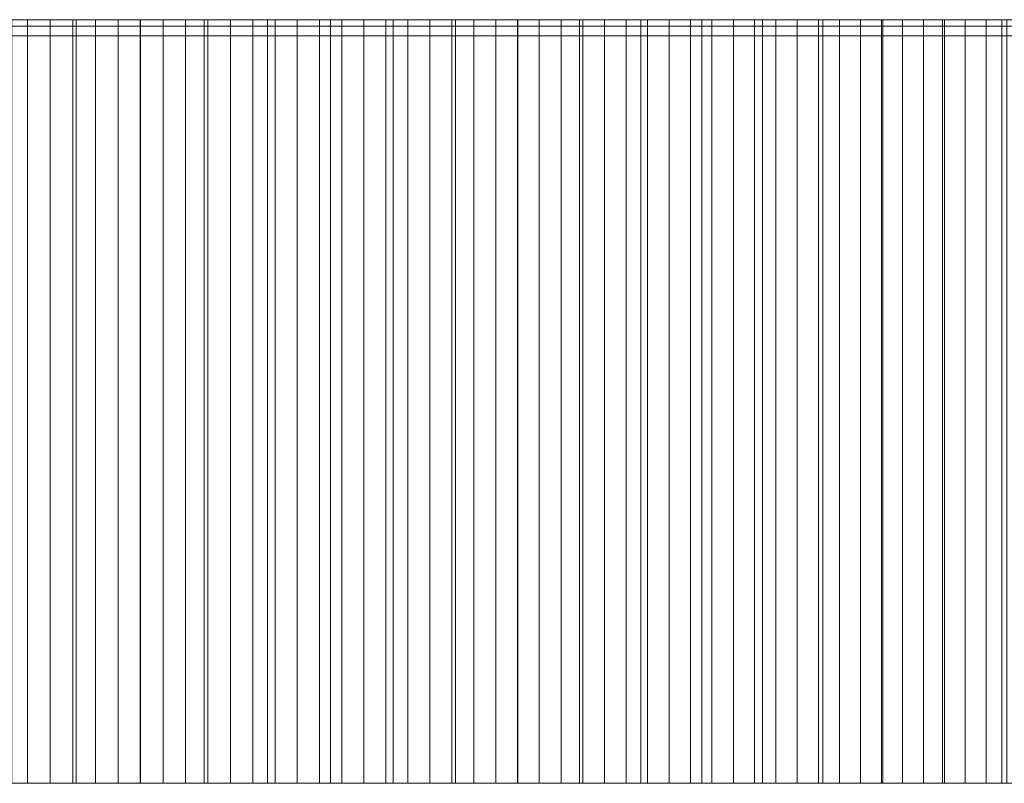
# Model space of a CAD drawing. Header units: centimetres. Extents: x -72 to 74, y -14 to 13.
# Tile 50 of 61: x 51.03 to 56.18, y 9.3 to 13.3. Entities that reach past the tile are written whole.
import ezdxf

# ---------------------------------------------------------------- set-up
doc = ezdxf.new("R2010")
doc.units = ezdxf.units.CM
doc.header["$LTSCALE"] = 2.54
doc.layers.add('Lucido design-1', color=7, linetype='Continuous')

# ---------------------------------------------------------------- blocks, each defined once
blk = doc.blocks.new('Gruppo-2-1')
at = {"color": 230, "linetype": 'Continuous', "lineweight": 9}
for points, invisible_edges in [([(-14.5734, 13.2658, 96.0359), (35.8883, 13.2658, 139.5837), (73.3955, 13.2658, 95.1085), (-14.5734, 13.2658, 96.0359)], 15), ([(-14.5734, 13.2658, -57.895), (-14.5734, 13.2658, 96.0359), (73.3955, 13.2658, 95.1085), (-14.5734, 13.2658, -57.895)], 14), ([(-14.5734, 13.2658, -57.895), (73.3955, 13.2658, 95.1085), (73.3955, 13.2658, -57.895), (-14.5734, 13.2658, -57.895)], 9), ([(29.3447, 13.3, -58.895), (29.3447, 13.3, -57.895), (73.3955, 13.3, -57.895), (29.3447, 13.3, -58.895)], 12), ([(74.3955, 13.3, -58.895), (29.3447, 13.3, -58.895), (73.3955, 13.3, -57.895), (74.3955, 13.3, -58.895)], 14), ([(35.8883, 13.2658, 139.5837), (49.2576, 13.2658, 135.3416), (59.2328, 13.2658, 128.4351), (35.8883, 13.2658, 139.5837)], 15), ([(35.8883, 13.2658, 139.5837), (59.2328, 13.2658, 128.4351), (73.3955, 13.2658, 95.1085), (35.8883, 13.2658, 139.5837)], 15), ([(49.2576, 13.2658, 135.3416), (50.5888, 13.2658, 134.6412), (51.3046, 13.2658, 134.24), (49.2576, 13.2658, 135.3416)], 15), ([(49.2576, 13.2658, 135.3416), (51.3046, 13.2658, 134.24), (54.3154, 13.2658, 132.3502), (49.2576, 13.2658, 135.3416)], 15), ([(49.2576, 13.2658, 135.3416), (54.3154, 13.2658, 132.3502), (59.2328, 13.2658, 128.4351), (49.2576, 13.2658, 135.3416)], 15), ([(50.5888, 13.2658, 134.6412), (50.8282, 13.2658, 134.5089), (51.3046, 13.2658, 134.24), (50.5888, 13.2658, 134.6412)], 15), ([(50.8282, 13.3, 134.5089), (50.9862, 13.3, 135.5632), (51.6583, 13.3, 135.1891), (50.8282, 13.3, 134.5089)], 15), ([(50.9476, 13.3, 134.4422), (50.8282, 13.3, 134.5089), (51.6583, 13.3, 135.1891), (50.9476, 13.3, 134.4422)], 14), ([(50.8282, 13.2658, 134.5089), (50.9476, 13.2658, 134.4422), (51.0668, 13.2658, 134.3752), (50.8282, 13.2658, 134.5089)], 12), ([(50.8282, 13.2658, 134.5089), (51.0668, 13.2658, 134.3752), (51.3046, 13.2658, 134.24), (50.8282, 13.2658, 134.5089)], 15), ([(51.0668, 13.3, 134.3752), (50.9476, 13.3, 134.4422), (51.6583, 13.3, 135.1891), (51.0668, 13.3, 134.3752)], 14), ([(50.9862, 13.3, 135.5632), (51.3231, 13.3, 135.3776), (51.6583, 13.3, 135.1891), (50.9862, 13.3, 135.5632)], 12), ([(51.1858, 13.3, 134.3078), (51.0668, 13.3, 134.3752), (51.6583, 13.3, 135.1891), (51.1858, 13.3, 134.3078)], 14), ([(51.0668, 13.2658, 134.3752), (51.1858, 13.2658, 134.3078), (51.3046, 13.2658, 134.24), (51.0668, 13.2658, 134.3752)], 12), ([(51.3046, 13.3, 134.24), (51.1858, 13.3, 134.3078), (51.6583, 13.3, 135.1891), (51.3046, 13.3, 134.24)], 14), ([(51.3046, 13.3, 134.24), (51.6583, 13.3, 135.1891), (51.992, 13.3, 134.9977), (51.3046, 13.3, 134.24)], 13), ([(51.4232, 13.3, 134.1719), (51.3046, 13.3, 134.24), (51.992, 13.3, 134.9977), (51.4232, 13.3, 134.1719)], 14), ([(51.3046, 13.2658, 134.24), (51.4232, 13.2658, 134.1719), (51.5415, 13.2658, 134.1033), (51.3046, 13.2658, 134.24)], 12), ([(51.3046, 13.2658, 134.24), (51.5415, 13.2658, 134.1033), (51.6597, 13.2658, 134.0344), (51.3046, 13.2658, 134.24)], 13), ([(51.3046, 13.2658, 134.24), (51.6597, 13.2658, 134.0344), (52.1301, 13.2658, 133.7552), (51.3046, 13.2658, 134.24)], 15), ([(51.3046, 13.2658, 134.24), (52.1301, 13.2658, 133.7552), (52.7131, 13.2658, 133.398), (51.3046, 13.2658, 134.24)], 15), ([(51.3046, 13.2658, 134.24), (52.7131, 13.2658, 133.398), (54.3154, 13.2658, 132.3502), (51.3046, 13.2658, 134.24)], 15), ([(51.5415, 13.3, 134.1033), (51.4232, 13.3, 134.1719), (51.992, 13.3, 134.9977), (51.5415, 13.3, 134.1033)], 14), ([(51.6597, 13.3, 134.0344), (51.5415, 13.3, 134.1033), (51.992, 13.3, 134.9977), (51.6597, 13.3, 134.0344)], 14), ([(51.7776, 13.3, 133.9652), (51.6597, 13.3, 134.0344), (51.992, 13.3, 134.9977), (51.7776, 13.3, 133.9652)], 14), ([(51.6597, 13.2658, 134.0344), (51.7776, 13.2658, 133.9652), (51.8953, 13.2658, 133.8956), (51.6597, 13.2658, 134.0344)], 12), ([(51.6597, 13.2658, 134.0344), (51.8953, 13.2658, 133.8956), (52.1301, 13.2658, 133.7552), (51.6597, 13.2658, 134.0344)], 15), ([(51.7776, 13.3, 133.9652), (51.992, 13.3, 134.9977), (52.6543, 13.3, 134.6065), (51.7776, 13.3, 133.9652)], 15), ([(51.8953, 13.3, 133.8956), (51.7776, 13.3, 133.9652), (52.6543, 13.3, 134.6065), (51.8953, 13.3, 133.8956)], 14), ([(52.0128, 13.3, 133.8256), (51.8953, 13.3, 133.8956), (52.6543, 13.3, 134.6065), (52.0128, 13.3, 133.8256)], 14), ([(51.8953, 13.2658, 133.8956), (52.0128, 13.2658, 133.8256), (52.1301, 13.2658, 133.7552), (51.8953, 13.2658, 133.8956)], 12), ([(51.992, 13.3, 134.9977), (52.324, 13.3, 134.8035), (52.6543, 13.3, 134.6065), (51.992, 13.3, 134.9977)], 12), ([(52.1301, 13.3, 133.7552), (52.0128, 13.3, 133.8256), (52.6543, 13.3, 134.6065), (52.1301, 13.3, 133.7552)], 14), ([(52.2471, 13.3, 133.6845), (52.1301, 13.3, 133.7552), (52.6543, 13.3, 134.6065), (52.2471, 13.3, 133.6845)], 14), ([(52.1301, 13.2658, 133.7552), (52.2471, 13.2658, 133.6845), (52.364, 13.2658, 133.6134), (52.1301, 13.2658, 133.7552)], 12), ([(52.1301, 13.2658, 133.7552), (52.364, 13.2658, 133.6134), (52.7131, 13.2658, 133.398), (52.1301, 13.2658, 133.7552)], 15), ([(52.2471, 13.3, 133.6845), (52.6543, 13.3, 134.6065), (52.9829, 13.3, 134.4067), (52.2471, 13.3, 133.6845)], 13), ([(52.364, 13.3, 133.6134), (52.2471, 13.3, 133.6845), (52.9829, 13.3, 134.4067), (52.364, 13.3, 133.6134)], 14), ([(52.4806, 13.3, 133.542), (52.364, 13.3, 133.6134), (52.9829, 13.3, 134.4067), (52.4806, 13.3, 133.542)], 14), ([(52.364, 13.2658, 133.6134), (52.4806, 13.2658, 133.542), (52.597, 13.2658, 133.4702), (52.364, 13.2658, 133.6134)], 12), ([(52.364, 13.2658, 133.6134), (52.597, 13.2658, 133.4702), (52.7131, 13.2658, 133.398), (52.364, 13.2658, 133.6134)], 13), ([(52.597, 13.3, 133.4702), (52.4806, 13.3, 133.542), (52.9829, 13.3, 134.4067), (52.597, 13.3, 133.4702)], 14), ([(52.7131, 13.3, 133.398), (52.597, 13.3, 133.4702), (52.9829, 13.3, 134.4067), (52.7131, 13.3, 133.398)], 14), ([(52.8291, 13.3, 133.3255), (52.7131, 13.3, 133.398), (52.9829, 13.3, 134.4067), (52.8291, 13.3, 133.3255)], 14), ([(52.7131, 13.2658, 133.398), (52.8291, 13.2658, 133.3255), (52.9448, 13.2658, 133.2526), (52.7131, 13.2658, 133.398)], 12), ([(52.7131, 13.2658, 133.398), (52.9448, 13.2658, 133.2526), (53.1756, 13.2658, 133.1058), (52.7131, 13.2658, 133.398)], 15), ([(52.7131, 13.2658, 133.398), (53.1756, 13.2658, 133.1058), (53.6343, 13.2658, 132.8078), (52.7131, 13.2658, 133.398)], 15), ([(52.7131, 13.2658, 133.398), (53.6343, 13.2658, 132.8078), (54.3154, 13.2658, 132.3502), (52.7131, 13.2658, 133.398)], 15), ([(52.8291, 13.3, 133.3255), (52.9829, 13.3, 134.4067), (53.635, 13.3, 133.9986), (52.8291, 13.3, 133.3255)], 15), ([(52.9448, 13.3, 133.2526), (52.8291, 13.3, 133.3255), (53.635, 13.3, 133.9986), (52.9448, 13.3, 133.2526)], 14), ([(53.0603, 13.3, 133.1794), (52.9448, 13.3, 133.2526), (53.635, 13.3, 133.9986), (53.0603, 13.3, 133.1794)], 14), ([(52.9448, 13.2658, 133.2526), (53.0603, 13.2658, 133.1794), (53.1756, 13.2658, 133.1058), (52.9448, 13.2658, 133.2526)], 12), ([(52.9829, 13.3, 134.4067), (53.3099, 13.3, 134.204), (53.635, 13.3, 133.9986), (52.9829, 13.3, 134.4067)], 12), ([(53.1756, 13.3, 133.1058), (53.0603, 13.3, 133.1794), (53.635, 13.3, 133.9986), (53.1756, 13.3, 133.1058)], 14), ([(53.2906, 13.3, 133.0318), (53.1756, 13.3, 133.1058), (53.635, 13.3, 133.9986), (53.2906, 13.3, 133.0318)], 14), ([(53.1756, 13.2658, 133.1058), (53.2906, 13.2658, 133.0318), (53.4054, 13.2658, 132.9575), (53.1756, 13.2658, 133.1058)], 12), ([(53.1756, 13.2658, 133.1058), (53.4054, 13.2658, 132.9575), (53.6343, 13.2658, 132.8078), (53.1756, 13.2658, 133.1058)], 15), ([(53.4054, 13.3, 132.9575), (53.2906, 13.3, 133.0318), (53.635, 13.3, 133.9986), (53.4054, 13.3, 132.9575)], 14), ([(53.4054, 13.3, 132.9575), (53.635, 13.3, 133.9986), (54.28, 13.3, 133.5794), (53.4054, 13.3, 132.9575)], 15), ([(53.52, 13.3, 132.8828), (53.4054, 13.3, 132.9575), (54.28, 13.3, 133.5794), (53.52, 13.3, 132.8828)], 14), ([(53.4054, 13.2658, 132.9575), (53.52, 13.2658, 132.8828), (53.6343, 13.2658, 132.8078), (53.4054, 13.2658, 132.9575)], 12), ([(53.6343, 13.3, 132.8078), (53.52, 13.3, 132.8828), (54.28, 13.3, 133.5794), (53.6343, 13.3, 132.8078)], 14), ([(53.7484, 13.3, 132.7324), (53.6343, 13.3, 132.8078), (54.28, 13.3, 133.5794), (53.7484, 13.3, 132.7324)], 14), ([(53.6343, 13.2658, 132.8078), (53.7484, 13.2658, 132.7324), (53.9759, 13.2658, 132.5806), (53.6343, 13.2658, 132.8078)], 14), ([(53.6343, 13.2658, 132.8078), (53.9759, 13.2658, 132.5806), (54.3154, 13.2658, 132.3502), (53.6343, 13.2658, 132.8078)], 15), ([(53.635, 13.3, 133.9986), (53.9584, 13.3, 133.7904), (54.28, 13.3, 133.5794), (53.635, 13.3, 133.9986)], 12), ([(53.8623, 13.3, 132.6567), (53.7484, 13.3, 132.7324), (54.28, 13.3, 133.5794), (53.8623, 13.3, 132.6567)], 14), ([(53.7484, 13.2658, 132.7324), (53.8623, 13.2658, 132.6567), (53.9759, 13.2658, 132.5806), (53.7484, 13.2658, 132.7324)], 12), ([(53.9759, 13.3, 132.5806), (53.8623, 13.3, 132.6567), (54.28, 13.3, 133.5794), (53.9759, 13.3, 132.5806)], 14), ([(54.0893, 13.3, 132.5041), (53.9759, 13.3, 132.5806), (54.28, 13.3, 133.5794), (54.0893, 13.3, 132.5041)], 14), ([(53.9759, 13.2658, 132.5806), (54.0893, 13.2658, 132.5041), (54.3154, 13.2658, 132.3502), (53.9759, 13.2658, 132.5806)], 14), ([(54.0893, 13.3, 132.5041), (54.28, 13.3, 133.5794), (54.9178, 13.3, 133.1493), (54.0893, 13.3, 132.5041)], 15), ([(54.2025, 13.3, 132.4273), (54.0893, 13.3, 132.5041), (54.9178, 13.3, 133.1493), (54.2025, 13.3, 132.4273)], 14), ([(54.0893, 13.2658, 132.5041), (54.2025, 13.2658, 132.4273), (54.3154, 13.2658, 132.3502), (54.0893, 13.2658, 132.5041)], 12), ([(54.3154, 13.3, 132.3502), (54.2025, 13.3, 132.4273), (54.9178, 13.3, 133.1493), (54.3154, 13.3, 132.3502)], 14), ([(54.28, 13.3, 133.5794), (54.5998, 13.3, 133.3657), (54.9178, 13.3, 133.1493), (54.28, 13.3, 133.5794)], 12), ([(54.4281, 13.3, 132.2727), (54.3154, 13.3, 132.3502), (54.9178, 13.3, 133.1493), (54.4281, 13.3, 132.2727)], 14), ([(54.3154, 13.2658, 132.3502), (54.4281, 13.2658, 132.2727), (54.6527, 13.2658, 132.1166), (54.3154, 13.2658, 132.3502)], 14), ([(54.3154, 13.2658, 132.3502), (54.6527, 13.2658, 132.1166), (55.099, 13.2658, 131.8004), (54.3154, 13.2658, 132.3502)], 15), ([(54.3154, 13.2658, 132.3502), (55.099, 13.2658, 131.8004), (55.5414, 13.2658, 131.4786), (54.3154, 13.2658, 132.3502)], 15), ([(54.3154, 13.2658, 132.3502), (55.5414, 13.2658, 131.4786), (56.414, 13.2658, 130.8186), (54.3154, 13.2658, 132.3502)], 15), ([(54.3154, 13.2658, 132.3502), (56.414, 13.2658, 130.8186), (59.2328, 13.2658, 128.4351), (54.3154, 13.2658, 132.3502)], 15), ([(54.5405, 13.3, 132.1948), (54.4281, 13.3, 132.2727), (54.9178, 13.3, 133.1493), (54.5405, 13.3, 132.1948)], 14), ([(54.4281, 13.2658, 132.2727), (54.5405, 13.2658, 132.1948), (54.6527, 13.2658, 132.1166), (54.4281, 13.2658, 132.2727)], 12), ([(54.6527, 13.3, 132.1166), (54.5405, 13.3, 132.1948), (54.9178, 13.3, 133.1493), (54.6527, 13.3, 132.1166)], 14), ([(54.6527, 13.3, 132.1166), (54.9178, 13.3, 133.1493), (55.5481, 13.3, 132.7083), (54.6527, 13.3, 132.1166)], 15), ([(54.7647, 13.3, 132.0381), (54.6527, 13.3, 132.1166), (55.5481, 13.3, 132.7083), (54.7647, 13.3, 132.0381)], 14), ([(54.6527, 13.2658, 132.1166), (54.7647, 13.2658, 132.0381), (54.8764, 13.2658, 131.9592), (54.6527, 13.2658, 132.1166)], 12), ([(54.6527, 13.2658, 132.1166), (54.8764, 13.2658, 131.9592), (55.099, 13.2658, 131.8004), (54.6527, 13.2658, 132.1166)], 15), ([(54.8764, 13.3, 131.9592), (54.7647, 13.3, 132.0381), (55.5481, 13.3, 132.7083), (54.8764, 13.3, 131.9592)], 14), ([(54.9878, 13.3, 131.88), (54.8764, 13.3, 131.9592), (55.5481, 13.3, 132.7083), (54.9878, 13.3, 131.88)], 14), ([(54.8764, 13.2658, 131.9592), (54.9878, 13.2658, 131.88), (55.099, 13.2658, 131.8004), (54.8764, 13.2658, 131.9592)], 12), ([(54.9178, 13.3, 133.1493), (55.2339, 13.3, 132.9301), (55.5481, 13.3, 132.7083), (54.9178, 13.3, 133.1493)], 12), ([(55.099, 13.3, 131.8004), (54.9878, 13.3, 131.88), (55.5481, 13.3, 132.7083), (55.099, 13.3, 131.8004)], 14), ([(55.21, 13.3, 131.7204), (55.099, 13.3, 131.8004), (55.5481, 13.3, 132.7083), (55.21, 13.3, 131.7204)], 14), ([(55.099, 13.2658, 131.8004), (55.21, 13.2658, 131.7204), (55.3207, 13.2658, 131.6402), (55.099, 13.2658, 131.8004)], 12), ([(55.099, 13.2658, 131.8004), (55.3207, 13.2658, 131.6402), (55.5414, 13.2658, 131.4786), (55.099, 13.2658, 131.8004)], 15), ([(55.3207, 13.3, 131.6402), (55.21, 13.3, 131.7204), (55.5481, 13.3, 132.7083), (55.3207, 13.3, 131.6402)], 14), ([(55.3207, 13.3, 131.6402), (55.5481, 13.3, 132.7083), (56.1708, 13.3, 132.2566), (55.3207, 13.3, 131.6402)], 15), ([(55.4312, 13.3, 131.5595), (55.3207, 13.3, 131.6402), (56.1708, 13.3, 132.2566), (55.4312, 13.3, 131.5595)], 14), ([(55.3207, 13.2658, 131.6402), (55.4312, 13.2658, 131.5595), (55.5414, 13.2658, 131.4786), (55.3207, 13.2658, 131.6402)], 12), ([(55.5414, 13.3, 131.4786), (55.4312, 13.3, 131.5595), (56.1708, 13.3, 132.2566), (55.5414, 13.3, 131.4786)], 14), ([(55.6514, 13.3, 131.3973), (55.5414, 13.3, 131.4786), (56.1708, 13.3, 132.2566), (55.6514, 13.3, 131.3973)], 14), ([(55.5414, 13.2658, 131.4786), (55.6514, 13.2658, 131.3973), (55.8706, 13.2658, 131.2336), (55.5414, 13.2658, 131.4786)], 14), ([(55.5414, 13.2658, 131.4786), (55.8706, 13.2658, 131.2336), (56.0887, 13.2658, 131.0687), (55.5414, 13.2658, 131.4786)], 15), ([(55.5414, 13.2658, 131.4786), (56.0887, 13.2658, 131.0687), (56.414, 13.2658, 130.8186), (55.5414, 13.2658, 131.4786)], 15), ([(55.5481, 13.3, 132.7083), (55.8604, 13.3, 132.4838), (56.1708, 13.3, 132.2566), (55.5481, 13.3, 132.7083)], 12), ([(55.7611, 13.3, 131.3156), (55.6514, 13.3, 131.3973), (56.1708, 13.3, 132.2566), (55.7611, 13.3, 131.3156)], 14), ([(55.6514, 13.2658, 131.3973), (55.7611, 13.2658, 131.3156), (55.8706, 13.2658, 131.2336), (55.6514, 13.2658, 131.3973)], 12), ([(55.8706, 13.3, 131.2336), (55.7611, 13.3, 131.3156), (56.1708, 13.3, 132.2566), (55.8706, 13.3, 131.2336)], 14), ([(55.8706, 13.3, 131.2336), (56.1708, 13.3, 132.2566), (56.7856, 13.3, 131.7943), (55.8706, 13.3, 131.2336)], 15), ([(55.9798, 13.3, 131.1513), (55.8706, 13.3, 131.2336), (56.7856, 13.3, 131.7943), (55.9798, 13.3, 131.1513)], 14), ([(55.8706, 13.2658, 131.2336), (55.9798, 13.2658, 131.1513), (56.0887, 13.2658, 131.0687), (55.8706, 13.2658, 131.2336)], 12), ([(56.0887, 13.3, 131.0687), (55.9798, 13.3, 131.1513), (56.7856, 13.3, 131.7943), (56.0887, 13.3, 131.0687)], 14), ([(56.1974, 13.3, 130.9856), (56.0887, 13.3, 131.0687), (56.7856, 13.3, 131.7943), (56.1974, 13.3, 130.9856)], 14), ([(56.0887, 13.2658, 131.0687), (56.1974, 13.2658, 130.9856), (56.414, 13.2658, 130.8186), (56.0887, 13.2658, 131.0687)], 14), ([(56.1708, 13.3, 132.2566), (56.4792, 13.3, 132.0268), (56.7856, 13.3, 131.7943), (56.1708, 13.3, 132.2566)], 12), ([(-14.5734, 13.2158, 96.0359), (35.8883, 13.2158, 139.5837), (73.3955, 13.2158, 95.1085), (-14.5734, 13.2158, 96.0359)], 15), ([(-14.5734, 13.2158, -57.895), (-14.5734, 13.2158, 96.0359), (73.3955, 13.2158, 95.1085), (-14.5734, 13.2158, -57.895)], 14), ([(-14.5734, 13.2158, -57.895), (73.3955, 13.2158, 95.1085), (73.3955, 13.2158, -57.895), (-14.5734, 13.2158, -57.895)], 9), ([(35.8883, 13.2158, 139.5837), (49.2576, 13.2158, 135.3416), (59.2328, 13.2158, 128.4351), (35.8883, 13.2158, 139.5837)], 15), ([(35.8883, 13.2158, 139.5837), (59.2328, 13.2158, 128.4351), (73.3955, 13.2158, 95.1085), (35.8883, 13.2158, 139.5837)], 15), ([(49.2576, 13.2158, 135.3416), (50.5888, 13.2158, 134.6412), (51.3046, 13.2158, 134.24), (49.2576, 13.2158, 135.3416)], 15), ([(49.2576, 13.2158, 135.3416), (51.3046, 13.2158, 134.24), (54.3154, 13.2158, 132.3502), (49.2576, 13.2158, 135.3416)], 15), ([(49.2576, 13.2158, 135.3416), (54.3154, 13.2158, 132.3502), (59.2328, 13.2158, 128.4351), (49.2576, 13.2158, 135.3416)], 15), ([(50.5888, 13.2158, 134.6412), (50.8282, 13.2158, 134.5089), (51.3046, 13.2158, 134.24), (50.5888, 13.2158, 134.6412)], 15), ([(50.8282, 13.2158, 134.5089), (50.9476, 13.2158, 134.4422), (51.0668, 13.2158, 134.3752), (50.8282, 13.2158, 134.5089)], 12), ([(50.8282, 13.2158, 134.5089), (51.0668, 13.2158, 134.3752), (51.3046, 13.2158, 134.24), (50.8282, 13.2158, 134.5089)], 15), ([(51.0668, 13.2158, 134.3752), (51.1858, 13.2158, 134.3078), (51.3046, 13.2158, 134.24), (51.0668, 13.2158, 134.3752)], 12), ([(51.3046, 13.2158, 134.24), (51.4232, 13.2158, 134.1719), (51.5415, 13.2158, 134.1033), (51.3046, 13.2158, 134.24)], 12), ([(51.3046, 13.2158, 134.24), (51.5415, 13.2158, 134.1033), (51.6597, 13.2158, 134.0344), (51.3046, 13.2158, 134.24)], 13), ([(51.3046, 13.2158, 134.24), (51.6597, 13.2158, 134.0344), (52.1301, 13.2158, 133.7552), (51.3046, 13.2158, 134.24)], 15), ([(51.3046, 13.2158, 134.24), (52.1301, 13.2158, 133.7552), (52.7131, 13.2158, 133.398), (51.3046, 13.2158, 134.24)], 15), ([(51.3046, 13.2158, 134.24), (52.7131, 13.2158, 133.398), (54.3154, 13.2158, 132.3502), (51.3046, 13.2158, 134.24)], 15), ([(51.6597, 13.2158, 134.0344), (51.7776, 13.2158, 133.9652), (51.8953, 13.2158, 133.8956), (51.6597, 13.2158, 134.0344)], 12), ([(51.6597, 13.2158, 134.0344), (51.8953, 13.2158, 133.8956), (52.1301, 13.2158, 133.7552), (51.6597, 13.2158, 134.0344)], 15), ([(51.8953, 13.2158, 133.8956), (52.0128, 13.2158, 133.8256), (52.1301, 13.2158, 133.7552), (51.8953, 13.2158, 133.8956)], 12), ([(52.1301, 13.2158, 133.7552), (52.2471, 13.2158, 133.6845), (52.364, 13.2158, 133.6134), (52.1301, 13.2158, 133.7552)], 12), ([(52.1301, 13.2158, 133.7552), (52.364, 13.2158, 133.6134), (52.7131, 13.2158, 133.398), (52.1301, 13.2158, 133.7552)], 15), ([(52.364, 13.2158, 133.6134), (52.4806, 13.2158, 133.542), (52.597, 13.2158, 133.4702), (52.364, 13.2158, 133.6134)], 12), ([(52.364, 13.2158, 133.6134), (52.597, 13.2158, 133.4702), (52.7131, 13.2158, 133.398), (52.364, 13.2158, 133.6134)], 13), ([(52.7131, 13.2158, 133.398), (52.8291, 13.2158, 133.3255), (52.9448, 13.2158, 133.2526), (52.7131, 13.2158, 133.398)], 12), ([(52.7131, 13.2158, 133.398), (52.9448, 13.2158, 133.2526), (53.1756, 13.2158, 133.1058), (52.7131, 13.2158, 133.398)], 15), ([(52.7131, 13.2158, 133.398), (53.1756, 13.2158, 133.1058), (53.6343, 13.2158, 132.8078), (52.7131, 13.2158, 133.398)], 15), ([(52.7131, 13.2158, 133.398), (53.6343, 13.2158, 132.8078), (54.3154, 13.2158, 132.3502), (52.7131, 13.2158, 133.398)], 15), ([(52.9448, 13.2158, 133.2526), (53.0603, 13.2158, 133.1794), (53.1756, 13.2158, 133.1058), (52.9448, 13.2158, 133.2526)], 12), ([(53.1756, 13.2158, 133.1058), (53.2906, 13.2158, 133.0318), (53.4054, 13.2158, 132.9575), (53.1756, 13.2158, 133.1058)], 12), ([(53.1756, 13.2158, 133.1058), (53.4054, 13.2158, 132.9575), (53.6343, 13.2158, 132.8078), (53.1756, 13.2158, 133.1058)], 15), ([(53.4054, 13.2158, 132.9575), (53.52, 13.2158, 132.8828), (53.6343, 13.2158, 132.8078), (53.4054, 13.2158, 132.9575)], 12), ([(53.6343, 13.2158, 132.8078), (53.7484, 13.2158, 132.7324), (53.9759, 13.2158, 132.5806), (53.6343, 13.2158, 132.8078)], 14), ([(53.6343, 13.2158, 132.8078), (53.9759, 13.2158, 132.5806), (54.3154, 13.2158, 132.3502), (53.6343, 13.2158, 132.8078)], 15), ([(53.7484, 13.2158, 132.7324), (53.8623, 13.2158, 132.6567), (53.9759, 13.2158, 132.5806), (53.7484, 13.2158, 132.7324)], 12), ([(53.9759, 13.2158, 132.5806), (54.0893, 13.2158, 132.5041), (54.3154, 13.2158, 132.3502), (53.9759, 13.2158, 132.5806)], 14), ([(54.0893, 13.2158, 132.5041), (54.2025, 13.2158, 132.4273), (54.3154, 13.2158, 132.3502), (54.0893, 13.2158, 132.5041)], 12), ([(54.3154, 13.2158, 132.3502), (54.4281, 13.2158, 132.2727), (54.6527, 13.2158, 132.1166), (54.3154, 13.2158, 132.3502)], 14), ([(54.3154, 13.2158, 132.3502), (54.6527, 13.2158, 132.1166), (55.099, 13.2158, 131.8004), (54.3154, 13.2158, 132.3502)], 15), ([(54.3154, 13.2158, 132.3502), (55.099, 13.2158, 131.8004), (55.5414, 13.2158, 131.4786), (54.3154, 13.2158, 132.3502)], 15), ([(54.3154, 13.2158, 132.3502), (55.5414, 13.2158, 131.4786), (56.414, 13.2158, 130.8186), (54.3154, 13.2158, 132.3502)], 15), ([(54.3154, 13.2158, 132.3502), (56.414, 13.2158, 130.8186), (59.2328, 13.2158, 128.4351), (54.3154, 13.2158, 132.3502)], 15), ([(54.4281, 13.2158, 132.2727), (54.5405, 13.2158, 132.1948), (54.6527, 13.2158, 132.1166), (54.4281, 13.2158, 132.2727)], 12), ([(54.6527, 13.2158, 132.1166), (54.7647, 13.2158, 132.0381), (54.8764, 13.2158, 131.9592), (54.6527, 13.2158, 132.1166)], 12), ([(54.6527, 13.2158, 132.1166), (54.8764, 13.2158, 131.9592), (55.099, 13.2158, 131.8004), (54.6527, 13.2158, 132.1166)], 15), ([(54.8764, 13.2158, 131.9592), (54.9878, 13.2158, 131.88), (55.099, 13.2158, 131.8004), (54.8764, 13.2158, 131.9592)], 12), ([(55.099, 13.2158, 131.8004), (55.21, 13.2158, 131.7204), (55.3207, 13.2158, 131.6402), (55.099, 13.2158, 131.8004)], 12), ([(55.099, 13.2158, 131.8004), (55.3207, 13.2158, 131.6402), (55.5414, 13.2158, 131.4786), (55.099, 13.2158, 131.8004)], 15), ([(55.3207, 13.2158, 131.6402), (55.4312, 13.2158, 131.5595), (55.5414, 13.2158, 131.4786), (55.3207, 13.2158, 131.6402)], 12), ([(55.5414, 13.2158, 131.4786), (55.6514, 13.2158, 131.3973), (55.8706, 13.2158, 131.2336), (55.5414, 13.2158, 131.4786)], 14), ([(55.5414, 13.2158, 131.4786), (55.8706, 13.2158, 131.2336), (56.0887, 13.2158, 131.0687), (55.5414, 13.2158, 131.4786)], 15), ([(55.5414, 13.2158, 131.4786), (56.0887, 13.2158, 131.0687), (56.414, 13.2158, 130.8186), (55.5414, 13.2158, 131.4786)], 15), ([(55.6514, 13.2158, 131.3973), (55.7611, 13.2158, 131.3156), (55.8706, 13.2158, 131.2336), (55.6514, 13.2158, 131.3973)], 12), ([(55.8706, 13.2158, 131.2336), (55.9798, 13.2158, 131.1513), (56.0887, 13.2158, 131.0687), (55.8706, 13.2158, 131.2336)], 12), ([(56.0887, 13.2158, 131.0687), (56.1974, 13.2158, 130.9856), (56.414, 13.2158, 130.8186), (56.0887, 13.2158, 131.0687)], 14), ([(29.3447, 9.3, -58.895), (29.3447, 9.3, -57.895), (73.3955, 9.3, -57.895), (29.3447, 9.3, -58.895)], 12), ([(74.3955, 9.3, -58.895), (29.3447, 9.3, -58.895), (73.3955, 9.3, -57.895), (74.3955, 9.3, -58.895)], 14), ([(50.8282, 9.3, 134.5089), (50.9862, 9.3, 135.5632), (51.6583, 9.3, 135.1891), (50.8282, 9.3, 134.5089)], 15), ([(50.9476, 9.3, 134.4422), (50.8282, 9.3, 134.5089), (51.6583, 9.3, 135.1891), (50.9476, 9.3, 134.4422)], 14), ([(51.0668, 9.3, 134.3752), (50.9476, 9.3, 134.4422), (51.6583, 9.3, 135.1891), (51.0668, 9.3, 134.3752)], 14), ([(50.9862, 9.3, 135.5632), (51.3231, 9.3, 135.3776), (51.6583, 9.3, 135.1891), (50.9862, 9.3, 135.5632)], 12), ([(51.1858, 9.3, 134.3078), (51.0668, 9.3, 134.3752), (51.6583, 9.3, 135.1891), (51.1858, 9.3, 134.3078)], 14), ([(51.3046, 9.3, 134.24), (51.1858, 9.3, 134.3078), (51.6583, 9.3, 135.1891), (51.3046, 9.3, 134.24)], 14), ([(51.3046, 9.3, 134.24), (51.6583, 9.3, 135.1891), (51.992, 9.3, 134.9977), (51.3046, 9.3, 134.24)], 13), ([(51.4232, 9.3, 134.1719), (51.3046, 9.3, 134.24), (51.992, 9.3, 134.9977), (51.4232, 9.3, 134.1719)], 14), ([(51.5415, 9.3, 134.1033), (51.4232, 9.3, 134.1719), (51.992, 9.3, 134.9977), (51.5415, 9.3, 134.1033)], 14), ([(51.6597, 9.3, 134.0344), (51.5415, 9.3, 134.1033), (51.992, 9.3, 134.9977), (51.6597, 9.3, 134.0344)], 14), ([(51.7776, 9.3, 133.9652), (51.6597, 9.3, 134.0344), (51.992, 9.3, 134.9977), (51.7776, 9.3, 133.9652)], 14), ([(51.7776, 9.3, 133.9652), (51.992, 9.3, 134.9977), (52.6543, 9.3, 134.6065), (51.7776, 9.3, 133.9652)], 15), ([(51.8953, 9.3, 133.8956), (51.7776, 9.3, 133.9652), (52.6543, 9.3, 134.6065), (51.8953, 9.3, 133.8956)], 14), ([(52.0128, 9.3, 133.8256), (51.8953, 9.3, 133.8956), (52.6543, 9.3, 134.6065), (52.0128, 9.3, 133.8256)], 14), ([(51.992, 9.3, 134.9977), (52.324, 9.3, 134.8035), (52.6543, 9.3, 134.6065), (51.992, 9.3, 134.9977)], 12), ([(52.1301, 9.3, 133.7552), (52.0128, 9.3, 133.8256), (52.6543, 9.3, 134.6065), (52.1301, 9.3, 133.7552)], 14), ([(52.2471, 9.3, 133.6845), (52.1301, 9.3, 133.7552), (52.6543, 9.3, 134.6065), (52.2471, 9.3, 133.6845)], 14), ([(52.2471, 9.3, 133.6845), (52.6543, 9.3, 134.6065), (52.9829, 9.3, 134.4067), (52.2471, 9.3, 133.6845)], 13), ([(52.364, 9.3, 133.6134), (52.2471, 9.3, 133.6845), (52.9829, 9.3, 134.4067), (52.364, 9.3, 133.6134)], 14), ([(52.4806, 9.3, 133.542), (52.364, 9.3, 133.6134), (52.9829, 9.3, 134.4067), (52.4806, 9.3, 133.542)], 14), ([(52.597, 9.3, 133.4702), (52.4806, 9.3, 133.542), (52.9829, 9.3, 134.4067), (52.597, 9.3, 133.4702)], 14), ([(52.7131, 9.3, 133.398), (52.597, 9.3, 133.4702), (52.9829, 9.3, 134.4067), (52.7131, 9.3, 133.398)], 14), ([(52.8291, 9.3, 133.3255), (52.7131, 9.3, 133.398), (52.9829, 9.3, 134.4067), (52.8291, 9.3, 133.3255)], 14), ([(52.8291, 9.3, 133.3255), (52.9829, 9.3, 134.4067), (53.635, 9.3, 133.9986), (52.8291, 9.3, 133.3255)], 15), ([(52.9448, 9.3, 133.2526), (52.8291, 9.3, 133.3255), (53.635, 9.3, 133.9986), (52.9448, 9.3, 133.2526)], 14), ([(53.0603, 9.3, 133.1794), (52.9448, 9.3, 133.2526), (53.635, 9.3, 133.9986), (53.0603, 9.3, 133.1794)], 14), ([(52.9829, 9.3, 134.4067), (53.3099, 9.3, 134.204), (53.635, 9.3, 133.9986), (52.9829, 9.3, 134.4067)], 12), ([(53.1756, 9.3, 133.1058), (53.0603, 9.3, 133.1794), (53.635, 9.3, 133.9986), (53.1756, 9.3, 133.1058)], 14), ([(53.2906, 9.3, 133.0318), (53.1756, 9.3, 133.1058), (53.635, 9.3, 133.9986), (53.2906, 9.3, 133.0318)], 14), ([(53.4054, 9.3, 132.9575), (53.2906, 9.3, 133.0318), (53.635, 9.3, 133.9986), (53.4054, 9.3, 132.9575)], 14), ([(53.4054, 9.3, 132.9575), (53.635, 9.3, 133.9986), (54.28, 9.3, 133.5794), (53.4054, 9.3, 132.9575)], 15), ([(53.52, 9.3, 132.8828), (53.4054, 9.3, 132.9575), (54.28, 9.3, 133.5794), (53.52, 9.3, 132.8828)], 14), ([(53.6343, 9.3, 132.8078), (53.52, 9.3, 132.8828), (54.28, 9.3, 133.5794), (53.6343, 9.3, 132.8078)], 14), ([(53.7484, 9.3, 132.7324), (53.6343, 9.3, 132.8078), (54.28, 9.3, 133.5794), (53.7484, 9.3, 132.7324)], 14), ([(53.635, 9.3, 133.9986), (53.9584, 9.3, 133.7904), (54.28, 9.3, 133.5794), (53.635, 9.3, 133.9986)], 12), ([(53.8623, 9.3, 132.6567), (53.7484, 9.3, 132.7324), (54.28, 9.3, 133.5794), (53.8623, 9.3, 132.6567)], 14), ([(53.9759, 9.3, 132.5806), (53.8623, 9.3, 132.6567), (54.28, 9.3, 133.5794), (53.9759, 9.3, 132.5806)], 14), ([(54.0893, 9.3, 132.5041), (53.9759, 9.3, 132.5806), (54.28, 9.3, 133.5794), (54.0893, 9.3, 132.5041)], 14), ([(54.0893, 9.3, 132.5041), (54.28, 9.3, 133.5794), (54.9178, 9.3, 133.1493), (54.0893, 9.3, 132.5041)], 15), ([(54.2025, 9.3, 132.4273), (54.0893, 9.3, 132.5041), (54.9178, 9.3, 133.1493), (54.2025, 9.3, 132.4273)], 14), ([(54.3154, 9.3, 132.3502), (54.2025, 9.3, 132.4273), (54.9178, 9.3, 133.1493), (54.3154, 9.3, 132.3502)], 14), ([(54.28, 9.3, 133.5794), (54.5998, 9.3, 133.3657), (54.9178, 9.3, 133.1493), (54.28, 9.3, 133.5794)], 12), ([(54.4281, 9.3, 132.2727), (54.3154, 9.3, 132.3502), (54.9178, 9.3, 133.1493), (54.4281, 9.3, 132.2727)], 14), ([(54.5405, 9.3, 132.1948), (54.4281, 9.3, 132.2727), (54.9178, 9.3, 133.1493), (54.5405, 9.3, 132.1948)], 14), ([(54.6527, 9.3, 132.1166), (54.5405, 9.3, 132.1948), (54.9178, 9.3, 133.1493), (54.6527, 9.3, 132.1166)], 14), ([(54.6527, 9.3, 132.1166), (54.9178, 9.3, 133.1493), (55.5481, 9.3, 132.7083), (54.6527, 9.3, 132.1166)], 15), ([(54.7647, 9.3, 132.0381), (54.6527, 9.3, 132.1166), (55.5481, 9.3, 132.7083), (54.7647, 9.3, 132.0381)], 14), ([(54.8764, 9.3, 131.9592), (54.7647, 9.3, 132.0381), (55.5481, 9.3, 132.7083), (54.8764, 9.3, 131.9592)], 14), ([(54.9878, 9.3, 131.88), (54.8764, 9.3, 131.9592), (55.5481, 9.3, 132.7083), (54.9878, 9.3, 131.88)], 14), ([(54.9178, 9.3, 133.1493), (55.2339, 9.3, 132.9301), (55.5481, 9.3, 132.7083), (54.9178, 9.3, 133.1493)], 12), ([(55.099, 9.3, 131.8004), (54.9878, 9.3, 131.88), (55.5481, 9.3, 132.7083), (55.099, 9.3, 131.8004)], 14), ([(55.21, 9.3, 131.7204), (55.099, 9.3, 131.8004), (55.5481, 9.3, 132.7083), (55.21, 9.3, 131.7204)], 14), ([(55.3207, 9.3, 131.6402), (55.21, 9.3, 131.7204), (55.5481, 9.3, 132.7083), (55.3207, 9.3, 131.6402)], 14), ([(55.3207, 9.3, 131.6402), (55.5481, 9.3, 132.7083), (56.1708, 9.3, 132.2566), (55.3207, 9.3, 131.6402)], 15), ([(55.4312, 9.3, 131.5595), (55.3207, 9.3, 131.6402), (56.1708, 9.3, 132.2566), (55.4312, 9.3, 131.5595)], 14), ([(55.5414, 9.3, 131.4786), (55.4312, 9.3, 131.5595), (56.1708, 9.3, 132.2566), (55.5414, 9.3, 131.4786)], 14), ([(55.6514, 9.3, 131.3973), (55.5414, 9.3, 131.4786), (56.1708, 9.3, 132.2566), (55.6514, 9.3, 131.3973)], 14), ([(55.5481, 9.3, 132.7083), (55.8604, 9.3, 132.4838), (56.1708, 9.3, 132.2566), (55.5481, 9.3, 132.7083)], 12), ([(55.7611, 9.3, 131.3156), (55.6514, 9.3, 131.3973), (56.1708, 9.3, 132.2566), (55.7611, 9.3, 131.3156)], 14), ([(55.8706, 9.3, 131.2336), (55.7611, 9.3, 131.3156), (56.1708, 9.3, 132.2566), (55.8706, 9.3, 131.2336)], 14), ([(55.8706, 9.3, 131.2336), (56.1708, 9.3, 132.2566), (56.7856, 9.3, 131.7943), (55.8706, 9.3, 131.2336)], 15), ([(55.9798, 9.3, 131.1513), (55.8706, 9.3, 131.2336), (56.7856, 9.3, 131.7943), (55.9798, 9.3, 131.1513)], 14), ([(56.0887, 9.3, 131.0687), (55.9798, 9.3, 131.1513), (56.7856, 9.3, 131.7943), (56.0887, 9.3, 131.0687)], 14), ([(56.1974, 9.3, 130.9856), (56.0887, 9.3, 131.0687), (56.7856, 9.3, 131.7943), (56.1974, 9.3, 130.9856)], 14), ([(56.1708, 9.3, 132.2566), (56.4792, 9.3, 132.0268), (56.7856, 9.3, 131.7943), (56.1708, 9.3, 132.2566)], 12)]:
    blk.add_3dface(points, dxfattribs=dict(at, invisible_edges=invisible_edges))
for points in [[(-14.5734, 13.2658, -57.895), (-14.5734, 13.2158, -57.895), (73.3955, 13.2158, -57.895), (73.3955, 13.2658, -57.895)], [(29.3447, 13.3, -58.895), (29.3447, 9.3, -58.895), (74.3955, 9.3, -58.895), (74.3955, 13.3, -58.895)], [(73.3955, 13.3, -57.895), (73.3955, 9.3, -57.895), (29.3447, 9.3, -57.895), (29.3447, 13.3, -57.895)], [(50.9476, 13.3, 134.4422), (50.9476, 9.3, 134.4422), (51.0668, 9.3, 134.3752), (51.0668, 13.3, 134.3752)], [(51.0668, 13.2658, 134.3752), (51.0668, 13.2158, 134.3752), (50.9476, 13.2158, 134.4422), (50.9476, 13.2658, 134.4422)], [(51.3231, 13.3, 135.3776), (51.3231, 9.3, 135.3776), (50.9862, 9.3, 135.5632), (50.9862, 13.3, 135.5632)], [(51.0668, 13.3, 134.3752), (51.0668, 9.3, 134.3752), (51.1858, 9.3, 134.3078), (51.1858, 13.3, 134.3078)], [(51.1858, 13.2658, 134.3078), (51.1858, 13.2158, 134.3078), (51.0668, 13.2158, 134.3752), (51.0668, 13.2658, 134.3752)], [(51.1858, 13.3, 134.3078), (51.1858, 9.3, 134.3078), (51.3046, 9.3, 134.24), (51.3046, 13.3, 134.24)], [(51.3046, 13.2658, 134.24), (51.3046, 13.2158, 134.24), (51.1858, 13.2158, 134.3078), (51.1858, 13.2658, 134.3078)], [(51.3046, 13.3, 134.24), (51.3046, 9.3, 134.24), (51.4232, 9.3, 134.1719), (51.4232, 13.3, 134.1719)], [(51.4232, 13.2658, 134.1719), (51.4232, 13.2158, 134.1719), (51.3046, 13.2158, 134.24), (51.3046, 13.2658, 134.24)], [(51.6583, 13.3, 135.1891), (51.6583, 9.3, 135.1891), (51.3231, 9.3, 135.3776), (51.3231, 13.3, 135.3776)], [(51.4232, 13.3, 134.1719), (51.4232, 9.3, 134.1719), (51.5415, 9.3, 134.1033), (51.5415, 13.3, 134.1033)], [(51.5415, 13.2658, 134.1033), (51.5415, 13.2158, 134.1033), (51.4232, 13.2158, 134.1719), (51.4232, 13.2658, 134.1719)], [(51.5415, 13.3, 134.1033), (51.5415, 9.3, 134.1033), (51.6597, 9.3, 134.0344), (51.6597, 13.3, 134.0344)], [(51.6597, 13.2658, 134.0344), (51.6597, 13.2158, 134.0344), (51.5415, 13.2158, 134.1033), (51.5415, 13.2658, 134.1033)], [(51.992, 13.3, 134.9977), (51.992, 9.3, 134.9977), (51.6583, 9.3, 135.1891), (51.6583, 13.3, 135.1891)], [(51.6597, 13.3, 134.0344), (51.6597, 9.3, 134.0344), (51.7776, 9.3, 133.9652), (51.7776, 13.3, 133.9652)], [(51.7776, 13.2658, 133.9652), (51.7776, 13.2158, 133.9652), (51.6597, 13.2158, 134.0344), (51.6597, 13.2658, 134.0344)], [(51.7776, 13.3, 133.9652), (51.7776, 9.3, 133.9652), (51.8953, 9.3, 133.8956), (51.8953, 13.3, 133.8956)], [(51.8953, 13.2658, 133.8956), (51.8953, 13.2158, 133.8956), (51.7776, 13.2158, 133.9652), (51.7776, 13.2658, 133.9652)], [(51.8953, 13.3, 133.8956), (51.8953, 9.3, 133.8956), (52.0128, 9.3, 133.8256), (52.0128, 13.3, 133.8256)], [(52.0128, 13.2658, 133.8256), (52.0128, 13.2158, 133.8256), (51.8953, 13.2158, 133.8956), (51.8953, 13.2658, 133.8956)], [(52.324, 13.3, 134.8035), (52.324, 9.3, 134.8035), (51.992, 9.3, 134.9977), (51.992, 13.3, 134.9977)], [(52.0128, 13.3, 133.8256), (52.0128, 9.3, 133.8256), (52.1301, 9.3, 133.7552), (52.1301, 13.3, 133.7552)], [(52.1301, 13.2658, 133.7552), (52.1301, 13.2158, 133.7552), (52.0128, 13.2158, 133.8256), (52.0128, 13.2658, 133.8256)], [(52.1301, 13.3, 133.7552), (52.1301, 9.3, 133.7552), (52.2471, 9.3, 133.6845), (52.2471, 13.3, 133.6845)], [(52.2471, 13.2658, 133.6845), (52.2471, 13.2158, 133.6845), (52.1301, 13.2158, 133.7552), (52.1301, 13.2658, 133.7552)], [(52.2471, 13.3, 133.6845), (52.2471, 9.3, 133.6845), (52.364, 9.3, 133.6134), (52.364, 13.3, 133.6134)], [(52.364, 13.2658, 133.6134), (52.364, 13.2158, 133.6134), (52.2471, 13.2158, 133.6845), (52.2471, 13.2658, 133.6845)], [(52.6543, 13.3, 134.6065), (52.6543, 9.3, 134.6065), (52.324, 9.3, 134.8035), (52.324, 13.3, 134.8035)], [(52.364, 13.3, 133.6134), (52.364, 9.3, 133.6134), (52.4806, 9.3, 133.542), (52.4806, 13.3, 133.542)], [(52.4806, 13.2658, 133.542), (52.4806, 13.2158, 133.542), (52.364, 13.2158, 133.6134), (52.364, 13.2658, 133.6134)], [(52.4806, 13.3, 133.542), (52.4806, 9.3, 133.542), (52.597, 9.3, 133.4702), (52.597, 13.3, 133.4702)], [(52.597, 13.2658, 133.4702), (52.597, 13.2158, 133.4702), (52.4806, 13.2158, 133.542), (52.4806, 13.2658, 133.542)], [(52.597, 13.3, 133.4702), (52.597, 9.3, 133.4702), (52.7131, 9.3, 133.398), (52.7131, 13.3, 133.398)], [(52.7131, 13.2658, 133.398), (52.7131, 13.2158, 133.398), (52.597, 13.2158, 133.4702), (52.597, 13.2658, 133.4702)], [(52.9829, 13.3, 134.4067), (52.9829, 9.3, 134.4067), (52.6543, 9.3, 134.6065), (52.6543, 13.3, 134.6065)], [(52.7131, 13.3, 133.398), (52.7131, 9.3, 133.398), (52.8291, 9.3, 133.3255), (52.8291, 13.3, 133.3255)], [(52.8291, 13.2658, 133.3255), (52.8291, 13.2158, 133.3255), (52.7131, 13.2158, 133.398), (52.7131, 13.2658, 133.398)], [(52.8291, 13.3, 133.3255), (52.8291, 9.3, 133.3255), (52.9448, 9.3, 133.2526), (52.9448, 13.3, 133.2526)], [(52.9448, 13.2658, 133.2526), (52.9448, 13.2158, 133.2526), (52.8291, 13.2158, 133.3255), (52.8291, 13.2658, 133.3255)], [(52.9448, 13.3, 133.2526), (52.9448, 9.3, 133.2526), (53.0603, 9.3, 133.1794), (53.0603, 13.3, 133.1794)], [(53.0603, 13.2658, 133.1794), (53.0603, 13.2158, 133.1794), (52.9448, 13.2158, 133.2526), (52.9448, 13.2658, 133.2526)], [(53.3099, 13.3, 134.204), (53.3099, 9.3, 134.204), (52.9829, 9.3, 134.4067), (52.9829, 13.3, 134.4067)], [(53.0603, 13.3, 133.1794), (53.0603, 9.3, 133.1794), (53.1756, 9.3, 133.1058), (53.1756, 13.3, 133.1058)], [(53.1756, 13.2658, 133.1058), (53.1756, 13.2158, 133.1058), (53.0603, 13.2158, 133.1794), (53.0603, 13.2658, 133.1794)], [(53.1756, 13.3, 133.1058), (53.1756, 9.3, 133.1058), (53.2906, 9.3, 133.0318), (53.2906, 13.3, 133.0318)], [(53.2906, 13.2658, 133.0318), (53.2906, 13.2158, 133.0318), (53.1756, 13.2158, 133.1058), (53.1756, 13.2658, 133.1058)], [(53.2906, 13.3, 133.0318), (53.2906, 9.3, 133.0318), (53.4054, 9.3, 132.9575), (53.4054, 13.3, 132.9575)], [(53.4054, 13.2658, 132.9575), (53.4054, 13.2158, 132.9575), (53.2906, 13.2158, 133.0318), (53.2906, 13.2658, 133.0318)], [(53.635, 13.3, 133.9986), (53.635, 9.3, 133.9986), (53.3099, 9.3, 134.204), (53.3099, 13.3, 134.204)], [(53.4054, 13.3, 132.9575), (53.4054, 9.3, 132.9575), (53.52, 9.3, 132.8828), (53.52, 13.3, 132.8828)], [(53.52, 13.2658, 132.8828), (53.52, 13.2158, 132.8828), (53.4054, 13.2158, 132.9575), (53.4054, 13.2658, 132.9575)], [(53.52, 13.3, 132.8828), (53.52, 9.3, 132.8828), (53.6343, 9.3, 132.8078), (53.6343, 13.3, 132.8078)], [(53.6343, 13.2658, 132.8078), (53.6343, 13.2158, 132.8078), (53.52, 13.2158, 132.8828), (53.52, 13.2658, 132.8828)], [(53.6343, 13.3, 132.8078), (53.6343, 9.3, 132.8078), (53.7484, 9.3, 132.7324), (53.7484, 13.3, 132.7324)], [(53.7484, 13.2658, 132.7324), (53.7484, 13.2158, 132.7324), (53.6343, 13.2158, 132.8078), (53.6343, 13.2658, 132.8078)], [(53.9584, 13.3, 133.7904), (53.9584, 9.3, 133.7904), (53.635, 9.3, 133.9986), (53.635, 13.3, 133.9986)], [(53.7484, 13.3, 132.7324), (53.7484, 9.3, 132.7324), (53.8623, 9.3, 132.6567), (53.8623, 13.3, 132.6567)], [(53.8623, 13.2658, 132.6567), (53.8623, 13.2158, 132.6567), (53.7484, 13.2158, 132.7324), (53.7484, 13.2658, 132.7324)], [(53.8623, 13.3, 132.6567), (53.8623, 9.3, 132.6567), (53.9759, 9.3, 132.5806), (53.9759, 13.3, 132.5806)], [(53.9759, 13.2658, 132.5806), (53.9759, 13.2158, 132.5806), (53.8623, 13.2158, 132.6567), (53.8623, 13.2658, 132.6567)], [(54.28, 13.3, 133.5794), (54.28, 9.3, 133.5794), (53.9584, 9.3, 133.7904), (53.9584, 13.3, 133.7904)], [(53.9759, 13.3, 132.5806), (53.9759, 9.3, 132.5806), (54.0893, 9.3, 132.5041), (54.0893, 13.3, 132.5041)], [(54.0893, 13.2658, 132.5041), (54.0893, 13.2158, 132.5041), (53.9759, 13.2158, 132.5806), (53.9759, 13.2658, 132.5806)], [(54.0893, 13.3, 132.5041), (54.0893, 9.3, 132.5041), (54.2025, 9.3, 132.4273), (54.2025, 13.3, 132.4273)], [(54.2025, 13.2658, 132.4273), (54.2025, 13.2158, 132.4273), (54.0893, 13.2158, 132.5041), (54.0893, 13.2658, 132.5041)], [(54.2025, 13.3, 132.4273), (54.2025, 9.3, 132.4273), (54.3154, 9.3, 132.3502), (54.3154, 13.3, 132.3502)], [(54.3154, 13.2658, 132.3502), (54.3154, 13.2158, 132.3502), (54.2025, 13.2158, 132.4273), (54.2025, 13.2658, 132.4273)], [(54.5998, 13.3, 133.3657), (54.5998, 9.3, 133.3657), (54.28, 9.3, 133.5794), (54.28, 13.3, 133.5794)], [(54.3154, 13.3, 132.3502), (54.3154, 9.3, 132.3502), (54.4281, 9.3, 132.2727), (54.4281, 13.3, 132.2727)], [(54.4281, 13.2658, 132.2727), (54.4281, 13.2158, 132.2727), (54.3154, 13.2158, 132.3502), (54.3154, 13.2658, 132.3502)], [(54.4281, 13.3, 132.2727), (54.4281, 9.3, 132.2727), (54.5405, 9.3, 132.1948), (54.5405, 13.3, 132.1948)], [(54.5405, 13.2658, 132.1948), (54.5405, 13.2158, 132.1948), (54.4281, 13.2158, 132.2727), (54.4281, 13.2658, 132.2727)], [(54.5405, 13.3, 132.1948), (54.5405, 9.3, 132.1948), (54.6527, 9.3, 132.1166), (54.6527, 13.3, 132.1166)], [(54.6527, 13.2658, 132.1166), (54.6527, 13.2158, 132.1166), (54.5405, 13.2158, 132.1948), (54.5405, 13.2658, 132.1948)], [(54.9178, 13.3, 133.1493), (54.9178, 9.3, 133.1493), (54.5998, 9.3, 133.3657), (54.5998, 13.3, 133.3657)], [(54.6527, 13.3, 132.1166), (54.6527, 9.3, 132.1166), (54.7647, 9.3, 132.0381), (54.7647, 13.3, 132.0381)], [(54.7647, 13.2658, 132.0381), (54.7647, 13.2158, 132.0381), (54.6527, 13.2158, 132.1166), (54.6527, 13.2658, 132.1166)], [(54.7647, 13.3, 132.0381), (54.7647, 9.3, 132.0381), (54.8764, 9.3, 131.9592), (54.8764, 13.3, 131.9592)], [(54.8764, 13.2658, 131.9592), (54.8764, 13.2158, 131.9592), (54.7647, 13.2158, 132.0381), (54.7647, 13.2658, 132.0381)], [(54.8764, 13.3, 131.9592), (54.8764, 9.3, 131.9592), (54.9878, 9.3, 131.88), (54.9878, 13.3, 131.88)], [(54.9878, 13.2658, 131.88), (54.9878, 13.2158, 131.88), (54.8764, 13.2158, 131.9592), (54.8764, 13.2658, 131.9592)], [(55.2339, 13.3, 132.9301), (55.2339, 9.3, 132.9301), (54.9178, 9.3, 133.1493), (54.9178, 13.3, 133.1493)], [(54.9878, 13.3, 131.88), (54.9878, 9.3, 131.88), (55.099, 9.3, 131.8004), (55.099, 13.3, 131.8004)], [(55.099, 13.2658, 131.8004), (55.099, 13.2158, 131.8004), (54.9878, 13.2158, 131.88), (54.9878, 13.2658, 131.88)], [(55.099, 13.3, 131.8004), (55.099, 9.3, 131.8004), (55.21, 9.3, 131.7204), (55.21, 13.3, 131.7204)], [(55.21, 13.2658, 131.7204), (55.21, 13.2158, 131.7204), (55.099, 13.2158, 131.8004), (55.099, 13.2658, 131.8004)], [(55.21, 13.3, 131.7204), (55.21, 9.3, 131.7204), (55.3207, 9.3, 131.6402), (55.3207, 13.3, 131.6402)], [(55.3207, 13.2658, 131.6402), (55.3207, 13.2158, 131.6402), (55.21, 13.2158, 131.7204), (55.21, 13.2658, 131.7204)], [(55.5481, 13.3, 132.7083), (55.5481, 9.3, 132.7083), (55.2339, 9.3, 132.9301), (55.2339, 13.3, 132.9301)], [(55.3207, 13.3, 131.6402), (55.3207, 9.3, 131.6402), (55.4312, 9.3, 131.5595), (55.4312, 13.3, 131.5595)], [(55.4312, 13.2658, 131.5595), (55.4312, 13.2158, 131.5595), (55.3207, 13.2158, 131.6402), (55.3207, 13.2658, 131.6402)], [(55.4312, 13.3, 131.5595), (55.4312, 9.3, 131.5595), (55.5414, 9.3, 131.4786), (55.5414, 13.3, 131.4786)], [(55.5414, 13.2658, 131.4786), (55.5414, 13.2158, 131.4786), (55.4312, 13.2158, 131.5595), (55.4312, 13.2658, 131.5595)], [(55.5414, 13.3, 131.4786), (55.5414, 9.3, 131.4786), (55.6514, 9.3, 131.3973), (55.6514, 13.3, 131.3973)], [(55.6514, 13.2658, 131.3973), (55.6514, 13.2158, 131.3973), (55.5414, 13.2158, 131.4786), (55.5414, 13.2658, 131.4786)], [(55.8604, 13.3, 132.4838), (55.8604, 9.3, 132.4838), (55.5481, 9.3, 132.7083), (55.5481, 13.3, 132.7083)], [(55.6514, 13.3, 131.3973), (55.6514, 9.3, 131.3973), (55.7611, 9.3, 131.3156), (55.7611, 13.3, 131.3156)], [(55.7611, 13.2658, 131.3156), (55.7611, 13.2158, 131.3156), (55.6514, 13.2158, 131.3973), (55.6514, 13.2658, 131.3973)], [(55.7611, 13.3, 131.3156), (55.7611, 9.3, 131.3156), (55.8706, 9.3, 131.2336), (55.8706, 13.3, 131.2336)], [(55.8706, 13.2658, 131.2336), (55.8706, 13.2158, 131.2336), (55.7611, 13.2158, 131.3156), (55.7611, 13.2658, 131.3156)], [(56.1708, 13.3, 132.2566), (56.1708, 9.3, 132.2566), (55.8604, 9.3, 132.4838), (55.8604, 13.3, 132.4838)], [(55.8706, 13.3, 131.2336), (55.8706, 9.3, 131.2336), (55.9798, 9.3, 131.1513), (55.9798, 13.3, 131.1513)], [(55.9798, 13.2658, 131.1513), (55.9798, 13.2158, 131.1513), (55.8706, 13.2158, 131.2336), (55.8706, 13.2658, 131.2336)], [(55.9798, 13.3, 131.1513), (55.9798, 9.3, 131.1513), (56.0887, 9.3, 131.0687), (56.0887, 13.3, 131.0687)], [(56.0887, 13.2658, 131.0687), (56.0887, 13.2158, 131.0687), (55.9798, 13.2158, 131.1513), (55.9798, 13.2658, 131.1513)], [(56.0887, 13.3, 131.0687), (56.0887, 9.3, 131.0687), (56.1974, 9.3, 130.9856), (56.1974, 13.3, 130.9856)], [(56.1974, 13.2658, 130.9856), (56.1974, 13.2158, 130.9856), (56.0887, 13.2158, 131.0687), (56.0887, 13.2658, 131.0687)], [(56.4792, 13.3, 132.0268), (56.4792, 9.3, 132.0268), (56.1708, 9.3, 132.2566), (56.1708, 13.3, 132.2566)]]:
    blk.add_3dface(points, dxfattribs=at)
blk = doc.blocks.new('Gruppo-3-1')
at = {"color": 230}
blk.add_blockref('Gruppo-2-1', (0, 0), dxfattribs=at)

msp = doc.modelspace()

# ---------------------------------------------------------------- block references
at = {"layer": 'Lucido design-1', "color": 230, "true_color": 0xff0066}
msp.add_blockref('Gruppo-3-1', (0, 0), dxfattribs=at)

doc.saveas('drawing.dxf')
